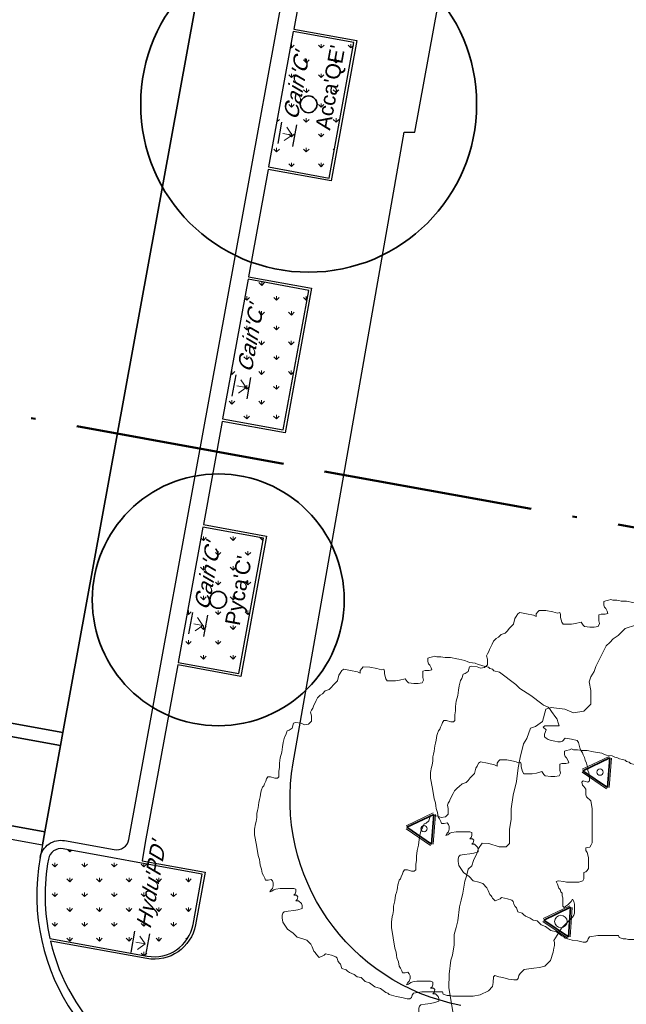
# Model space of a CAD drawing. Extents: x 131293 to 132236, y 397713 to 398701.
# Tile 57 of 63: x 131683 to 131697, y 398572 to 398595. Entities that reach past the tile are written whole.
import ezdxf
from ezdxf.enums import TextEntityAlignment as Align

# ---------------------------------------------------------------- set-up
doc = ezdxf.new("R2010")
doc.units = 0
doc.linetypes.add('AL-BLADSCHEIDING', pattern=[13, 5, -1, 0, -1, 5, -1])
for name, color, linetype, lineweight in [('B-boom @ 0.2', 7, 'Continuous', 18), ('N-GR-boom @ 0.2', 3, 'Continuous', 35), ('N-GR-boombescherming @ 0.2', 2, 'Continuous', 25), ('N-GR-boomsoort', 3, 'Continuous', 35), ('N-GR-plantsoentekst @ 0.2', 190, 'Continuous', 25), ('X-AL-bladscheiding', 4, 'AL-BLADSCHEIDING', 50)]:
    doc.layers.add(name, color=color, linetype=linetype, lineweight=lineweight)
doc.layers.add('N-GR-open arcering sierplantsoen', color=7, linetype='Continuous', lineweight=5, true_color=0x54ab6a)
doc.layers.add('X-AL-contourlijnen', color=30, linetype='Continuous', plot=False)
doc.styles.add('CS Annotative', font='arial.ttf')
pattern_1 = [(90, (136736.54788, 397135.2811), (-0.35355339, 0.35355339), [0.09375, -0.61335678]), (45, (136736.5479, 397135.2811), (-0.35355339, 0.35355339), [0.09375, -0.40625]), (135, (136736.5479, 397135.2811), (-0.35355339, -0.35355339), [0.09375, -0.40625])]

# ---------------------------------------------------------------- blocks, each defined once
blk = doc.blocks.new('*U142')
for radius in [15, 1]:
    blk.add_circle((0, 0), radius)
at = {"layer": 'N-GR-boomsoort', "style": 'CS Annotative'}
blk.add_attdef('SOORT', text='', height=1.8, dxfattribs=at).set_placement((-2.66, -2.17), align=Align.MIDDLE_LEFT)
blk = doc.blocks.new('*U141')
for radius in [20, 1]:
    blk.add_circle((0, 0), radius)
at = {"layer": 'N-GR-boomsoort', "style": 'CS Annotative'}
blk.add_attdef('SOORT', text='', height=1.8, dxfattribs=at).set_placement((-2.66, -2.17), align=Align.MIDDLE_LEFT)
blk = doc.blocks.new('*U169')
blk.add_lwpolyline([(-17.45, 6), (-17.78, 6), (-18.27, 6.16), (-18.6, 6.16), (-18.76, 5.92), (-18.84, 5.67), (-19.01, 5.34), (-19.09, 5.1), (-19.25, 4.93), (-19.34, 4.61), (-19.42, 4.36), (-19.46, 4.07), (-19.5, 3.79), (-19.58, 3.46), (-19.67, 3.13), (-19.75, 2.48), (-19.83, 2.15), (-19.92, 1.82), (-19.92, 1.33), (-20, 0.84), (-20.08, 0.59), (-20.17, -0.06), (-20.17, -0.72), (-19.96, -1.95), (-19.76, -3.18), (-19.6, -3.67), (-19.56, -4), (-19.52, -4.33), (-19.35, -4.82), (-19.27, -5.31), (-19.11, -5.56), (-18.95, -5.89), (-18.87, -6.13), (-18.54, -6.13), (-18.21, -6.05), (-18.05, -6.22), (-17.96, -6.46), (-17.96, -6.79), (-18.05, -7.12), (-18.21, -7.28), (-18.38, -7.53), (-18.13, -7.45), (-17.88, -7.28), (-17.64, -7.2), (-17.15, -7.12), (-16.41, -7.12), (-16, -7.12), (-15.51, -7.12), (-15.26, -7.21), (-15.26, -7.53), (-15.34, -7.78), (-15.51, -7.94), (-15.18, -7.94), (-15.02, -8.11), (-15.1, -8.44), (-15.26, -8.6), (-14.94, -8.6), (-14.61, -8.93), (-14.53, -9.17), (-14.53, -9.5), (-15.02, -9.66), (-15.51, -9.75), (-16.17, -9.83), (-16.66, -9.91), (-16.82, -10.07), (-16.91, -10.32), (-16.91, -10.64), (-16.82, -11.14), (-16.25, -11.96), (-15.6, -12.45), (-15.11, -12.94), (-14.45, -13.11), (-13.96, -13.27), (-13.47, -13.77), (-13.31, -14.09), (-13.14, -14.59), (-12.98, -14.75), (-12.9, -14.87), (-12.82, -15), (-12.49, -15.33), (-11.91, -15.08), (-11.75, -14.92), (-11.38, -15), (-11.01, -15.08), (-10.52, -15.25), (-10.36, -15.41), (-10.28, -15.74), (-10.11, -15.99), (-9.95, -16.15), (-9.79, -16.64), (-9.29, -16.81), (-9.13, -16.97), (-8.89, -17.14), (-8.6, -17.26), (-8.31, -17.38), (-7.98, -17.63), (-7.49, -17.71), (-7, -18.2), (-6.51, -18.37), (-5.86, -18.86), (-5.2, -19.03), (-4.55, -19.52), (-4.3, -19.6), (-4.14, -19.77), (-3.32, -20.01), (-2.66, -20.1), (-2.33, -20.18), (-2.01, -20.26), (-1.68, -20.26), (-1.51, -20.1), (-1.43, -19.85), (-1.27, -19.61), (-0.28, -19.45), (2.18, -19.45), (2.26, -19.7), (2.75, -19.86), (3.08, -19.86), (3.4, -19.95), (5.86, -19.95), (6.68, -19.79), (7.67, -19.3), (8.16, -18.81), (8.24, -18.31), (8.25, -17.66), (8.41, -17.5), (8.9, -17.66), (9.39, -17.74), (10.05, -17.91), (10.7, -17.99), (11.03, -17.99), (11.2, -17.83), (11.28, -17.5), (11.44, -17.26), (11.94, -16.76), (12.76, -16.64), (13.08, -16.6), (13.74, -16.52), (14.4, -16.36), (15.06, -15.7), (15.38, -14.72), (15.47, -14.23), (15.55, -13.9), (15.55, -13.57), (15.47, -13.33), (16.04, -12.35), (16.37, -11.85), (17.68, -10.55), (17.85, -10.3), (17.93, -10.05), (17.93, -8.99), (17.85, -8.66), (17.69, -8.41), (17.52, -8.66), (17.11, -9.07), (16.87, -9.23), (16.7, -9.4), (16.54, -9.23), (16.54, -8.25), (16.46, -8), (16.46, -7.67), (16.3, -7.51), (16.22, -7.26), (16.05, -7.1), (15.89, -6.61), (15.73, -6.28), (15.97, -6.2), (16.63, -6.28), (16.95, -6.36), (18.43, -6.37), (18.92, -6.2), (19.01, -5.96), (19.01, -5.63), (19.01, -5.22), (19.25, -5.14), (19.42, -4.97), (19.58, -4.73), (19.58, -3.42), (19.42, -2.84), (19.26, -2.6), (19.26, -2.27), (19.75, -2.19), (19.91, -1.94), (20, -1.7), (20, 2.4), (19.84, 3.3), (19.35, 3.8), (19.27, 4.04), (19.27, 4.7), (19.03, 5.03), (18.86, 5.19), (18.78, 5.52), (18.94, 5.68), (19.52, 5.52), (19.68, 5.68), (19.68, 6.34), (19.64, 6.5), (19.6, 6.66), (19.52, 6.91), (19.52, 7.24), (19.44, 7.48), (19.36, 7.81), (19.19, 8.14), (19.11, 8.47), (18.95, 8.8), (18.87, 9.04), (18.71, 9.29), (18.54, 9.62), (18.38, 10.27), (18.22, 10.52), (17.56, 10.68), (16.82, 10.77), (16.49, 10.44), (16.25, 10.36), (15.92, 10.36), (15.59, 10.44), (15.02, 10.53), (14.77, 10.61), (14.53, 10.77), (14.36, 10.94), (14.36, 11.26), (14.53, 11.76), (14.2, 12.08), (14.37, 12.25), (16.09, 12.24), (15.93, 12.74), (15.84, 13.06), (15.68, 13.23), (15.19, 13.97), (14.94, 14.3), (14.78, 14.46), (14.21, 14.71), (14.04, 14.87), (12.73, 15.86), (11.42, 16.68), (10.93, 17.17), (8.97, 18.65), (8.31, 18.82), (8.15, 18.98), (7.82, 19.06), (7.66, 19.23), (7.33, 19.31), (7, 19.39), (6.76, 19.48), (6.43, 19.56), (6.1, 19.72), (5.45, 19.81), (5.2, 19.89), (4.87, 20.05), (4.14, 20.18), (3.89, 20.22), (3.15, 20.38), (2.82, 20.38), (2.5, 20.38), (2.25, 20.43), (2, 20.47), (1.51, 20.47), (1.27, 20.55), (1.02, 20.47), (0.69, 20.39), (0.45, 20.31), (0.45, 19.9), (0.53, 19.65), (0.69, 19.49), (0.85, 19.16), (0.94, 18.91), (0.61, 18.83), (0.36, 18.83), (0.12, 18.83), (-0.13, 18.75), (-0.13, 18.01), (-0.05, 17.69), (-0.21, 17.36), (-0.71, 17.28), (-1.2, 17.28), (-1.85, 17.36), (-2.02, 17.52), (-2.26, 17.85), (-2.92, 17.69), (-3.41, 17.61), (-4.39, 17.61), (-4.56, 17.86), (-4.72, 18.43), (-4.72, 18.76), (-4.8, 19), (-5.05, 18.92), (-5.33, 19.01), (-5.62, 19.09), (-6.44, 19.25), (-7.26, 19.26), (-7.42, 19.09), (-7.59, 18.85), (-7.59, 18.52), (-7.92, 18.68), (-8.74, 18.85), (-9.56, 19.01), (-9.8, 18.85), (-9.97, 18.52), (-10.13, 18.28), (-10.3, 17.62), (-10.79, 17.13), (-11.04, 16.8), (-11.28, 16.56), (-11.77, 16.4), (-12.1, 16.07), (-12.35, 15.9), (-12.51, 15.74), (-12.68, 15.58), (-12.84, 15.25), (-13.17, 14.59), (-13.25, 14.35), (-13.42, 14.1), (-13.5, 13.86), (-13.42, 13.45), (-13.42, 12.79), (-13.75, 12.46), (-14.24, 12.38), (-14.65, 12.55), (-15.31, 12.63), (-15.55, 12.55), (-15.72, 11.98), (-16.05, 11.73), (-16.29, 11.65), (-16.46, 11.16), (-16.62, 10.91), (-16.78, 10.26), (-16.87, 9.76), (-16.95, 9.11), (-17.12, 8.45), (-17.2, 7.8), (-17.2, 7.31), (-17.28, 6.81), (-17.28, 6.16), (-17.45, 6)])
at = {"lineweight": 18}
blk.add_circle((0, 0), 0.375, dxfattribs=at)
blk = doc.blocks.new('CS Boombescherming')
at = {"lineweight": 5}
for p, q in [((-2.11, 0.34), (1.07, 1.88)), ((1.09, -1.84), (1.36, 1.68)), ((-2.14, 0), (0.78, -1.99))]:
    blk.add_line(p, q, dxfattribs=at)
at = {"lineweight": 35}
for p, q in [((-2.03, 0.16), (1.16, 1.7)), ((0.9, -1.83), (1.16, 1.7)), ((-2.03, 0.16), (0.9, -1.83))]:
    blk.add_line(p, q, dxfattribs=at)
blk = doc.blocks.new('*U162')
blk.add_lwpolyline([(-17.45, 6), (-17.78, 6), (-18.27, 6.16), (-18.6, 6.16), (-18.76, 5.92), (-18.84, 5.67), (-19.01, 5.34), (-19.09, 5.1), (-19.25, 4.93), (-19.34, 4.61), (-19.42, 4.36), (-19.46, 4.07), (-19.5, 3.79), (-19.58, 3.46), (-19.67, 3.13), (-19.75, 2.48), (-19.83, 2.15), (-19.92, 1.82), (-19.92, 1.33), (-20, 0.84), (-20.08, 0.59), (-20.17, -0.06), (-20.17, -0.72), (-19.96, -1.95), (-19.76, -3.18), (-19.6, -3.67), (-19.56, -4), (-19.52, -4.33), (-19.35, -4.82), (-19.27, -5.31), (-19.11, -5.56), (-18.95, -5.89), (-18.87, -6.13), (-18.54, -6.13), (-18.21, -6.05), (-18.05, -6.22), (-17.96, -6.46), (-17.96, -6.79), (-18.05, -7.12), (-18.21, -7.28), (-18.38, -7.53), (-18.13, -7.45), (-17.88, -7.28), (-17.64, -7.2), (-17.15, -7.12), (-16.41, -7.12), (-16, -7.12), (-15.51, -7.12), (-15.26, -7.21), (-15.26, -7.53), (-15.34, -7.78), (-15.51, -7.94), (-15.18, -7.94), (-15.02, -8.11), (-15.1, -8.44), (-15.26, -8.6), (-14.94, -8.6), (-14.61, -8.93), (-14.53, -9.17), (-14.53, -9.5), (-15.02, -9.66), (-15.51, -9.75), (-16.17, -9.83), (-16.66, -9.91), (-16.82, -10.07), (-16.91, -10.32), (-16.91, -10.64), (-16.82, -11.14), (-16.25, -11.96), (-15.6, -12.45), (-15.11, -12.94), (-14.45, -13.11), (-13.96, -13.27), (-13.47, -13.77), (-13.31, -14.09), (-13.14, -14.59), (-12.98, -14.75), (-12.9, -14.87), (-12.82, -15), (-12.49, -15.33), (-11.91, -15.08), (-11.75, -14.92), (-11.38, -15), (-11.01, -15.08), (-10.52, -15.25), (-10.36, -15.41), (-10.28, -15.74), (-10.11, -15.99), (-9.95, -16.15), (-9.79, -16.64), (-9.29, -16.81), (-9.13, -16.97), (-8.89, -17.14), (-8.6, -17.26), (-8.31, -17.38), (-7.98, -17.63), (-7.49, -17.71), (-7, -18.2), (-6.51, -18.37), (-5.86, -18.86), (-5.2, -19.03), (-4.55, -19.52), (-4.3, -19.6), (-4.14, -19.77), (-3.32, -20.01), (-2.66, -20.1), (-2.33, -20.18), (-2.01, -20.26), (-1.68, -20.26), (-1.51, -20.1), (-1.43, -19.85), (-1.27, -19.61), (-0.28, -19.45), (2.18, -19.45), (2.26, -19.7), (2.75, -19.86), (3.08, -19.86), (3.4, -19.95), (5.86, -19.95), (6.68, -19.79), (7.67, -19.3), (8.16, -18.81), (8.24, -18.31), (8.25, -17.66), (8.41, -17.5), (8.9, -17.66), (9.39, -17.74), (10.05, -17.91), (10.7, -17.99), (11.03, -17.99), (11.2, -17.83), (11.28, -17.5), (11.44, -17.26), (11.94, -16.76), (12.76, -16.64), (13.08, -16.6), (13.74, -16.52), (14.4, -16.36), (15.06, -15.7), (15.38, -14.72), (15.47, -14.23), (15.55, -13.9), (15.55, -13.57), (15.47, -13.33), (16.04, -12.35), (16.37, -11.85), (17.68, -10.55), (17.85, -10.3), (17.93, -10.05), (17.93, -8.99), (17.85, -8.66), (17.69, -8.41), (17.52, -8.66), (17.11, -9.07), (16.87, -9.23), (16.7, -9.4), (16.54, -9.23), (16.54, -8.25), (16.46, -8), (16.46, -7.67), (16.3, -7.51), (16.22, -7.26), (16.05, -7.1), (15.89, -6.61), (15.73, -6.28), (15.97, -6.2), (16.63, -6.28), (16.95, -6.36), (18.43, -6.37), (18.92, -6.2), (19.01, -5.96), (19.01, -5.63), (19.01, -5.22), (19.25, -5.14), (19.42, -4.97), (19.58, -4.73), (19.58, -3.42), (19.42, -2.84), (19.26, -2.6), (19.26, -2.27), (19.75, -2.19), (19.91, -1.94), (20, -1.7), (20, 2.4), (19.84, 3.3), (19.35, 3.8), (19.27, 4.04), (19.27, 4.7), (19.03, 5.03), (18.86, 5.19), (18.78, 5.52), (18.94, 5.68), (19.52, 5.52), (19.68, 5.68), (19.68, 6.34), (19.64, 6.5), (19.6, 6.66), (19.52, 6.91), (19.52, 7.24), (19.44, 7.48), (19.36, 7.81), (19.19, 8.14), (19.11, 8.47), (18.95, 8.8), (18.87, 9.04), (18.71, 9.29), (18.54, 9.62), (18.38, 10.27), (18.22, 10.52), (17.56, 10.68), (16.82, 10.77), (16.49, 10.44), (16.25, 10.36), (15.92, 10.36), (15.59, 10.44), (15.02, 10.53), (14.77, 10.61), (14.53, 10.77), (14.36, 10.94), (14.36, 11.26), (14.53, 11.76), (14.2, 12.08), (14.37, 12.25), (16.09, 12.24), (15.93, 12.74), (15.84, 13.06), (15.68, 13.23), (15.19, 13.97), (14.94, 14.3), (14.78, 14.46), (14.21, 14.71), (14.04, 14.87), (12.73, 15.86), (11.42, 16.68), (10.93, 17.17), (8.97, 18.65), (8.31, 18.82), (8.15, 18.98), (7.82, 19.06), (7.66, 19.23), (7.33, 19.31), (7, 19.39), (6.76, 19.48), (6.43, 19.56), (6.1, 19.72), (5.45, 19.81), (5.2, 19.89), (4.87, 20.05), (4.14, 20.18), (3.89, 20.22), (3.15, 20.38), (2.82, 20.38), (2.5, 20.38), (2.25, 20.43), (2, 20.47), (1.51, 20.47), (1.27, 20.55), (1.02, 20.47), (0.69, 20.39), (0.45, 20.31), (0.45, 19.9), (0.53, 19.65), (0.69, 19.49), (0.85, 19.16), (0.94, 18.91), (0.61, 18.83), (0.36, 18.83), (0.12, 18.83), (-0.13, 18.75), (-0.13, 18.01), (-0.05, 17.69), (-0.21, 17.36), (-0.71, 17.28), (-1.2, 17.28), (-1.85, 17.36), (-2.02, 17.52), (-2.26, 17.85), (-2.92, 17.69), (-3.41, 17.61), (-4.39, 17.61), (-4.56, 17.86), (-4.72, 18.43), (-4.72, 18.76), (-4.8, 19), (-5.05, 18.92), (-5.33, 19.01), (-5.62, 19.09), (-6.44, 19.25), (-7.26, 19.26), (-7.42, 19.09), (-7.59, 18.85), (-7.59, 18.52), (-7.92, 18.68), (-8.74, 18.85), (-9.56, 19.01), (-9.8, 18.85), (-9.97, 18.52), (-10.13, 18.28), (-10.3, 17.62), (-10.79, 17.13), (-11.04, 16.8), (-11.28, 16.56), (-11.77, 16.4), (-12.1, 16.07), (-12.35, 15.9), (-12.51, 15.74), (-12.68, 15.58), (-12.84, 15.25), (-13.17, 14.59), (-13.25, 14.35), (-13.42, 14.1), (-13.5, 13.86), (-13.42, 13.45), (-13.42, 12.79), (-13.75, 12.46), (-14.24, 12.38), (-14.65, 12.55), (-15.31, 12.63), (-15.55, 12.55), (-15.72, 11.98), (-16.05, 11.73), (-16.29, 11.65), (-16.46, 11.16), (-16.62, 10.91), (-16.78, 10.26), (-16.87, 9.76), (-16.95, 9.11), (-17.12, 8.45), (-17.2, 7.8), (-17.2, 7.31), (-17.28, 6.81), (-17.28, 6.16), (-17.45, 6)])
at = {"lineweight": 18}
blk.add_circle((0, 0), 0.375, dxfattribs=at)
blk = doc.blocks.new('*U163')
blk.add_lwpolyline([(-17.45, 6), (-17.78, 6), (-18.27, 6.16), (-18.6, 6.16), (-18.76, 5.92), (-18.84, 5.67), (-19.01, 5.34), (-19.09, 5.1), (-19.25, 4.93), (-19.34, 4.61), (-19.42, 4.36), (-19.46, 4.07), (-19.5, 3.79), (-19.58, 3.46), (-19.67, 3.13), (-19.75, 2.48), (-19.83, 2.15), (-19.92, 1.82), (-19.92, 1.33), (-20, 0.84), (-20.08, 0.59), (-20.17, -0.06), (-20.17, -0.72), (-19.96, -1.95), (-19.76, -3.18), (-19.6, -3.67), (-19.56, -4), (-19.52, -4.33), (-19.35, -4.82), (-19.27, -5.31), (-19.11, -5.56), (-18.95, -5.89), (-18.87, -6.13), (-18.54, -6.13), (-18.21, -6.05), (-18.05, -6.22), (-17.96, -6.46), (-17.96, -6.79), (-18.05, -7.12), (-18.21, -7.28), (-18.38, -7.53), (-18.13, -7.45), (-17.88, -7.28), (-17.64, -7.2), (-17.15, -7.12), (-16.41, -7.12), (-16, -7.12), (-15.51, -7.12), (-15.26, -7.21), (-15.26, -7.53), (-15.34, -7.78), (-15.51, -7.94), (-15.18, -7.94), (-15.02, -8.11), (-15.1, -8.44), (-15.26, -8.6), (-14.94, -8.6), (-14.61, -8.93), (-14.53, -9.17), (-14.53, -9.5), (-15.02, -9.66), (-15.51, -9.75), (-16.17, -9.83), (-16.66, -9.91), (-16.82, -10.07), (-16.91, -10.32), (-16.91, -10.64), (-16.82, -11.14), (-16.25, -11.96), (-15.6, -12.45), (-15.11, -12.94), (-14.45, -13.11), (-13.96, -13.27), (-13.47, -13.77), (-13.31, -14.09), (-13.14, -14.59), (-12.98, -14.75), (-12.9, -14.87), (-12.82, -15), (-12.49, -15.33), (-11.91, -15.08), (-11.75, -14.92), (-11.38, -15), (-11.01, -15.08), (-10.52, -15.25), (-10.36, -15.41), (-10.28, -15.74), (-10.11, -15.99), (-9.95, -16.15), (-9.79, -16.64), (-9.29, -16.81), (-9.13, -16.97), (-8.89, -17.14), (-8.6, -17.26), (-8.31, -17.38), (-7.98, -17.63), (-7.49, -17.71), (-7, -18.2), (-6.51, -18.37), (-5.86, -18.86), (-5.2, -19.03), (-4.55, -19.52), (-4.3, -19.6), (-4.14, -19.77), (-3.32, -20.01), (-2.66, -20.1), (-2.33, -20.18), (-2.01, -20.26), (-1.68, -20.26), (-1.51, -20.1), (-1.43, -19.85), (-1.27, -19.61), (-0.28, -19.45), (2.18, -19.45), (2.26, -19.7), (2.75, -19.86), (3.08, -19.86), (3.4, -19.95), (5.86, -19.95), (6.68, -19.79), (7.67, -19.3), (8.16, -18.81), (8.24, -18.31), (8.25, -17.66), (8.41, -17.5), (8.9, -17.66), (9.39, -17.74), (10.05, -17.91), (10.7, -17.99), (11.03, -17.99), (11.2, -17.83), (11.28, -17.5), (11.44, -17.26), (11.94, -16.76), (12.76, -16.64), (13.08, -16.6), (13.74, -16.52), (14.4, -16.36), (15.06, -15.7), (15.38, -14.72), (15.47, -14.23), (15.55, -13.9), (15.55, -13.57), (15.47, -13.33), (16.04, -12.35), (16.37, -11.85), (17.68, -10.55), (17.85, -10.3), (17.93, -10.05), (17.93, -8.99), (17.85, -8.66), (17.69, -8.41), (17.52, -8.66), (17.11, -9.07), (16.87, -9.23), (16.7, -9.4), (16.54, -9.23), (16.54, -8.25), (16.46, -8), (16.46, -7.67), (16.3, -7.51), (16.22, -7.26), (16.05, -7.1), (15.89, -6.61), (15.73, -6.28), (15.97, -6.2), (16.63, -6.28), (16.95, -6.36), (18.43, -6.37), (18.92, -6.2), (19.01, -5.96), (19.01, -5.63), (19.01, -5.22), (19.25, -5.14), (19.42, -4.97), (19.58, -4.73), (19.58, -3.42), (19.42, -2.84), (19.26, -2.6), (19.26, -2.27), (19.75, -2.19), (19.91, -1.94), (20, -1.7), (20, 2.4), (19.84, 3.3), (19.35, 3.8), (19.27, 4.04), (19.27, 4.7), (19.03, 5.03), (18.86, 5.19), (18.78, 5.52), (18.94, 5.68), (19.52, 5.52), (19.68, 5.68), (19.68, 6.34), (19.64, 6.5), (19.6, 6.66), (19.52, 6.91), (19.52, 7.24), (19.44, 7.48), (19.36, 7.81), (19.19, 8.14), (19.11, 8.47), (18.95, 8.8), (18.87, 9.04), (18.71, 9.29), (18.54, 9.62), (18.38, 10.27), (18.22, 10.52), (17.56, 10.68), (16.82, 10.77), (16.49, 10.44), (16.25, 10.36), (15.92, 10.36), (15.59, 10.44), (15.02, 10.53), (14.77, 10.61), (14.53, 10.77), (14.36, 10.94), (14.36, 11.26), (14.53, 11.76), (14.2, 12.08), (14.37, 12.25), (16.09, 12.24), (15.93, 12.74), (15.84, 13.06), (15.68, 13.23), (15.19, 13.97), (14.94, 14.3), (14.78, 14.46), (14.21, 14.71), (14.04, 14.87), (12.73, 15.86), (11.42, 16.68), (10.93, 17.17), (8.97, 18.65), (8.31, 18.82), (8.15, 18.98), (7.82, 19.06), (7.66, 19.23), (7.33, 19.31), (7, 19.39), (6.76, 19.48), (6.43, 19.56), (6.1, 19.72), (5.45, 19.81), (5.2, 19.89), (4.87, 20.05), (4.14, 20.18), (3.89, 20.22), (3.15, 20.38), (2.82, 20.38), (2.5, 20.38), (2.25, 20.43), (2, 20.47), (1.51, 20.47), (1.27, 20.55), (1.02, 20.47), (0.69, 20.39), (0.45, 20.31), (0.45, 19.9), (0.53, 19.65), (0.69, 19.49), (0.85, 19.16), (0.94, 18.91), (0.61, 18.83), (0.36, 18.83), (0.12, 18.83), (-0.13, 18.75), (-0.13, 18.01), (-0.05, 17.69), (-0.21, 17.36), (-0.71, 17.28), (-1.2, 17.28), (-1.85, 17.36), (-2.02, 17.52), (-2.26, 17.85), (-2.92, 17.69), (-3.41, 17.61), (-4.39, 17.61), (-4.56, 17.86), (-4.72, 18.43), (-4.72, 18.76), (-4.8, 19), (-5.05, 18.92), (-5.33, 19.01), (-5.62, 19.09), (-6.44, 19.25), (-7.26, 19.26), (-7.42, 19.09), (-7.59, 18.85), (-7.59, 18.52), (-7.92, 18.68), (-8.74, 18.85), (-9.56, 19.01), (-9.8, 18.85), (-9.97, 18.52), (-10.13, 18.28), (-10.3, 17.62), (-10.79, 17.13), (-11.04, 16.8), (-11.28, 16.56), (-11.77, 16.4), (-12.1, 16.07), (-12.35, 15.9), (-12.51, 15.74), (-12.68, 15.58), (-12.84, 15.25), (-13.17, 14.59), (-13.25, 14.35), (-13.42, 14.1), (-13.5, 13.86), (-13.42, 13.45), (-13.42, 12.79), (-13.75, 12.46), (-14.24, 12.38), (-14.65, 12.55), (-15.31, 12.63), (-15.55, 12.55), (-15.72, 11.98), (-16.05, 11.73), (-16.29, 11.65), (-16.46, 11.16), (-16.62, 10.91), (-16.78, 10.26), (-16.87, 9.76), (-16.95, 9.11), (-17.12, 8.45), (-17.2, 7.8), (-17.2, 7.31), (-17.28, 6.81), (-17.28, 6.16), (-17.45, 6)])
at = {"lineweight": 18}
blk.add_circle((0, 0), 0.75, dxfattribs=at)
blk = doc.blocks.new('*U165')
blk.add_lwpolyline([(-43.62, 14.99), (-44.44, 14.99), (-45.67, 15.4), (-46.49, 15.41), (-46.9, 14.79), (-47.11, 14.18), (-47.52, 13.36), (-47.72, 12.74), (-48.14, 12.33), (-48.34, 11.51), (-48.55, 10.9), (-48.65, 10.18), (-48.76, 9.46), (-48.96, 8.65), (-49.17, 7.83), (-49.38, 6.19), (-49.58, 5.37), (-49.79, 4.55), (-49.79, 3.32), (-50, 2.09), (-50.2, 1.48), (-50.41, -0.16), (-50.42, -1.8), (-49.91, -4.88), (-49.4, -7.95), (-49, -9.18), (-48.89, -10), (-48.79, -10.82), (-48.38, -12.05), (-48.18, -13.28), (-47.77, -13.9), (-47.37, -14.72), (-47.16, -15.33), (-46.34, -15.33), (-45.52, -15.13), (-45.11, -15.54), (-44.91, -16.16), (-44.91, -16.98), (-45.12, -17.8), (-45.53, -18.2), (-45.94, -18.82), (-45.32, -18.62), (-44.71, -18.21), (-44.09, -18), (-42.86, -17.8), (-41.02, -17.8), (-39.99, -17.8), (-38.77, -17.81), (-38.15, -18.01), (-38.15, -18.83), (-38.36, -19.45), (-38.77, -19.86), (-37.95, -19.86), (-37.54, -20.27), (-37.75, -21.09), (-38.16, -21.5), (-37.34, -21.5), (-36.52, -22.32), (-36.32, -22.94), (-36.32, -23.75), (-37.55, -24.16), (-38.78, -24.37), (-40.42, -24.57), (-41.65, -24.77), (-42.06, -25.18), (-42.26, -25.79), (-42.27, -26.61), (-42.06, -27.84), (-40.63, -29.89), (-38.99, -31.13), (-37.77, -32.36), (-36.13, -32.77), (-34.9, -33.19), (-33.67, -34.42), (-33.26, -35.24), (-32.86, -36.47), (-32.45, -36.88), (-32.24, -37.18), (-32.04, -37.49), (-31.22, -38.31), (-29.78, -37.7), (-29.37, -37.29), (-28.45, -37.5), (-27.53, -37.71), (-26.3, -38.12), (-25.89, -38.53), (-25.69, -39.35), (-25.28, -39.96), (-24.87, -40.37), (-24.46, -41.61), (-23.24, -42.02), (-22.83, -42.43), (-22.21, -42.84), (-21.5, -43.15), (-20.78, -43.46), (-19.96, -44.07), (-18.73, -44.28), (-17.5, -45.51), (-16.28, -45.92), (-14.64, -47.16), (-13, -47.57), (-11.36, -48.8), (-10.75, -49.01), (-10.34, -49.42), (-8.29, -50.04), (-6.65, -50.24), (-5.83, -50.45), (-5.02, -50.66), (-4.19, -50.66), (-3.78, -50.25), (-3.58, -49.64), (-3.17, -49.02), (-0.71, -48.62), (5.44, -48.63), (5.64, -49.24), (6.87, -49.65), (7.69, -49.66), (8.51, -49.86), (14.66, -49.88), (16.71, -49.47), (19.17, -48.24), (20.4, -47.02), (20.61, -45.79), (20.61, -44.15), (21.02, -43.74), (22.25, -44.15), (23.48, -44.36), (25.12, -44.77), (26.76, -44.98), (27.58, -44.98), (27.99, -44.57), (28.2, -43.75), (28.61, -43.14), (29.84, -41.91), (31.89, -41.61), (32.71, -41.51), (34.35, -41.3), (35.99, -40.9), (37.64, -39.26), (38.45, -36.8), (38.66, -35.57), (38.87, -34.76), (38.87, -33.94), (38.67, -33.32), (40.1, -30.87), (40.93, -29.64), (44.21, -26.36), (44.62, -25.75), (44.83, -25.14), (44.83, -22.47), (44.63, -21.65), (44.22, -21.04), (43.81, -21.65), (42.78, -22.67), (42.17, -23.08), (41.76, -23.49), (41.35, -23.08), (41.35, -20.62), (41.15, -20), (41.15, -19.19), (40.74, -18.78), (40.54, -18.16), (40.13, -17.75), (39.72, -16.52), (39.31, -15.7), (39.93, -15.49), (41.57, -15.7), (42.39, -15.91), (46.08, -15.92), (47.31, -15.51), (47.51, -14.89), (47.51, -14.07), (47.52, -13.05), (48.13, -12.85), (48.54, -12.44), (48.95, -11.82), (48.96, -8.54), (48.55, -7.11), (48.14, -6.49), (48.14, -5.67), (49.37, -5.47), (49.78, -4.86), (49.99, -4.24), (50.01, 6), (49.6, 8.26), (48.38, 9.49), (48.17, 10.1), (48.18, 11.74), (47.56, 12.56), (47.15, 12.98), (46.95, 13.8), (47.36, 14.2), (48.79, 13.79), (49.21, 14.2), (49.21, 15.84), (49.11, 16.25), (49, 16.66), (48.8, 17.28), (48.8, 18.09), (48.6, 18.71), (48.4, 19.53), (47.99, 20.35), (47.78, 21.17), (47.38, 21.99), (47.17, 22.61), (46.76, 23.22), (46.35, 24.04), (45.95, 25.68), (45.54, 26.3), (43.9, 26.71), (42.06, 26.92), (41.24, 26.1), (40.62, 25.9), (39.8, 25.9), (38.98, 26.11), (37.55, 26.31), (36.93, 26.52), (36.32, 26.93), (35.91, 27.34), (35.91, 28.16), (36.32, 29.39), (35.51, 30.21), (35.92, 30.62), (40.22, 30.61), (39.81, 31.84), (39.61, 32.66), (39.2, 33.07), (37.97, 34.92), (37.36, 35.74), (36.95, 36.15), (35.52, 36.77), (35.11, 37.18), (31.83, 39.64), (28.56, 41.7), (27.33, 42.93), (22.42, 46.63), (20.78, 47.04), (20.37, 47.45), (19.55, 47.66), (19.14, 48.07), (18.33, 48.28), (17.51, 48.48), (16.89, 48.69), (16.07, 48.89), (15.25, 49.31), (13.61, 49.51), (13, 49.72), (12.18, 50.13), (10.34, 50.44), (9.72, 50.55), (7.88, 50.96), (7.06, 50.96), (6.24, 50.96), (5.63, 51.07), (5.01, 51.17), (3.78, 51.17), (3.17, 51.38), (2.55, 51.17), (1.73, 50.97), (1.12, 50.77), (1.12, 49.74), (1.32, 49.13), (1.73, 48.72), (2.14, 47.9), (2.34, 47.28), (1.52, 47.08), (0.9, 47.08), (0.29, 47.08), (-0.32, 46.88), (-0.33, 45.03), (-0.12, 44.21), (-0.54, 43.39), (-1.77, 43.19), (-3, 43.19), (-4.63, 43.4), (-5.04, 43.81), (-5.66, 44.63), (-7.3, 44.23), (-8.53, 44.02), (-10.99, 44.03), (-11.39, 44.64), (-11.8, 46.08), (-11.8, 46.9), (-12, 47.51), (-12.62, 47.31), (-13.34, 47.52), (-14.05, 47.72), (-16.1, 48.14), (-18.15, 48.14), (-18.56, 47.73), (-18.97, 47.11), (-18.98, 46.3), (-19.79, 46.71), (-21.84, 47.12), (-23.89, 47.53), (-24.51, 47.12), (-24.92, 46.31), (-25.33, 45.69), (-25.74, 44.05), (-26.97, 42.83), (-27.59, 42.01), (-28.2, 41.4), (-29.44, 40.99), (-30.26, 40.17), (-30.87, 39.76), (-31.28, 39.35), (-31.69, 38.94), (-32.1, 38.12), (-32.93, 36.49), (-33.13, 35.87), (-33.54, 35.26), (-33.75, 34.64), (-33.55, 33.62), (-33.55, 31.98), (-34.37, 31.16), (-35.6, 30.96), (-36.63, 31.37), (-38.26, 31.58), (-38.88, 31.37), (-39.29, 29.94), (-40.11, 29.33), (-40.73, 29.12), (-41.14, 27.89), (-41.55, 27.28), (-41.96, 25.64), (-42.17, 24.41), (-42.38, 22.77), (-42.79, 21.13), (-43, 19.5), (-43, 18.27), (-43.21, 17.04), (-43.21, 15.4), (-43.62, 14.99)])
at = {"lineweight": 18}
blk.add_circle((0, 0), 1.5, dxfattribs=at)
blk = doc.blocks.new('CS Plantsoentekst')
at = {"linetype": 'Continuous', "lineweight": 18}
for q in [(-2.6, 0.23), (-1.8, 0.56), (-1, 0.23)]:
    blk.add_line((-1.8, -0.56), q, dxfattribs=at)
at = {"flags": 128}
for points in [[(-3.1, 0.9), (-0.5, 0.9)], [(-3.1, -0.9), (-0.5, -0.9)]]:
    blk.add_lwpolyline(points, dxfattribs=at)
at = {"style": 'CS Annotative', "oblique": 20}
blk.add_attdef('Plantsoensoort', text='', height=1.8, dxfattribs=at).set_placement((0, 0), align=Align.MIDDLE_LEFT)

msp = doc.modelspace()

# ---------------------------------------------------------------- hatches: boundary and pattern name
at = {"layer": 'N-GR-open arcering sierplantsoen'}
h = msp.add_hatch(dxfattribs=at)
h.set_pattern_fill('CS-SIERPLANTSOEN', color=256, scale=0.1, angle=359.9591)
h.set_pattern_definition([(89.959147, (136736.54788, 397135.2811), (-0.35330121, 0.353805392), [0.09375, -0.61335678]), (44.959147, (136736.5479, 397135.2811), (-0.35330121, 0.35380539), [0.09375, -0.40625]), (134.959147, (136736.5479, 397135.2811), (-0.35380539, -0.35330121), [0.09375, -0.40625])])
h.paths.add_polyline_path([(131690.684, 398594.588), (131689.241, 398594.851), (131688.653, 398591.624), (131690.096, 398591.361)])
h = msp.add_hatch(dxfattribs=at)
h.set_pattern_fill('CS-SIERPLANTSOEN', color=256, scale=0.1, angle=359.9591)
h.set_pattern_definition([(89.959147, (136736.54788, 397135.2811), (-0.35330121, 0.353805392), [0.09375, -0.61335678]), (44.959147, (136736.5479, 397135.2811), (-0.35330121, 0.35380539), [0.09375, -0.40625]), (134.959147, (136736.5479, 397135.2811), (-0.35380539, -0.35330121), [0.09375, -0.40625])])
h.paths.add_polyline_path([(131689.608, 398588.685), (131688.165, 398588.948), (131687.558, 398585.623), (131689.001, 398585.36)])
h = msp.add_hatch(dxfattribs=at)
h.set_pattern_fill('CS-SIERPLANTSOEN', color=256, scale=0.1)
h.set_pattern_definition(pattern_1)
h.paths.add_polyline_path([(131688.531, 398582.782), (131687.088, 398583.046), (131686.5, 398579.819), (131687.943, 398579.556)])
h = msp.add_hatch(dxfattribs=at)
h.set_pattern_fill('CS-SIERPLANTSOEN', color=256, scale=0.1)
h.set_pattern_definition(pattern_1)
edge = h.paths.add_edge_path()
edge.add_line((131687.071, 398574.775), (131685.627, 398575.038))
edge.add_line((131685.627, 398575.038), (131684.939, 398575.163))
edge.add_line((131684.939, 398575.163), (131683.758, 398575.379))
edge.add_arc((131683.704, 398575.084), 0.3, 79.6634, 169.6634)
edge.add_arc((131688.131, 398574.276), 4.8, 169.6634, 192.3965)
edge.add_line((131683.443, 398573.246), (131685.759, 398572.824))
edge.add_arc((131685.928, 398573.748), 0.94, 259.6726, 349.6634)
edge.add_line((131686.853, 398573.58), (131687.071, 398574.775))

# ---------------------------------------------------------------- linework, layer by layer
at = {"layer": 'X-AL-bladscheiding', "flags": 128}
msp.add_lwpolyline([(131625.542, 398596.08), (131737.706, 398575.704)], dxfattribs=at)
at = {"layer": 'X-AL-contourlijnen', "flags": 128}
for points in [[(131680.587, 398636.805), (131679.621, 398632.113), (131682.538, 398631.512, -0.407541), (131686.449, 398625.718), (131686.413, 398625.522), (131686.112, 398623.868), (131686.076, 398623.671), (131684.821, 398616.784), (131684.391, 398614.423), (131682.239, 398602.617), (131681.809, 398600.256), (131679.658, 398588.451), (131679.228, 398586.09), (131677.973, 398579.203), (131683.755, 398578.149), (131696.311, 398646.989)], [(131693.227, 398571.651, -0.410042), (131689.238, 398577.429), (131690.42, 398584.145), (131691.881, 398592.456), (131692.136, 398592.457), (131693.362, 398599.188), (131695.371, 398610.726), (131695.232, 398610.75), (131699.157, 398632.245), (131700.567, 398640.101)], [(131689.719, 398597.468), (131689.252, 398594.91), (131690.754, 398594.636), (131690.144, 398591.291), (131688.642, 398591.565), (131688.175, 398589.007), (131689.677, 398588.733), (131689.049, 398585.29), (131687.547, 398585.564), (131687.099, 398583.105), (131688.601, 398582.831), (131687.991, 398579.486), (131686.489, 398579.76), (131685.717, 398575.53), (131685.638, 398575.097), (131687.14, 398574.823), (131686.912, 398573.569, -0.414166), (131685.749, 398572.765), (131683.458, 398573.182, 0.297634), (131687.255, 398569.557)], [(131667.906, 398568.323), (131668.601, 398572.117), (131671.498, 398571.586, 0.414484), (131677.318, 398575.608), (131677.485, 398576.527), (131683.267, 398575.473), (131683.213, 398575.173, 0.413247), (131687.218, 398569.36)]]:
    msp.add_lwpolyline(points, format="xyb", dxfattribs=at)
for points in [[(131698.135, 398645.843, 0.414214), (131697.894, 398646.192), (131696.713, 398646.407, -0.414214), (131696.311, 398646.989), (131683.755, 398578.149), (131683.699, 398577.839), (131683.324, 398575.783), (131683.267, 398575.473), (131683.213, 398575.173, -0.414214), (131683.794, 398575.575), (131684.975, 398575.36, 0.414214), (131685.324, 398575.601)], [(131687.071, 398574.775), (131685.627, 398575.038), (131684.939, 398575.163), (131683.758, 398575.379, 0.414214), (131683.409, 398575.137, 0.099518), (131683.443, 398573.246), (131685.759, 398572.824, 0.414166), (131686.853, 398573.58)]]:
    msp.add_lwpolyline(points, format="xyb", close=True, dxfattribs=at)
for points in [[(131690.684, 398594.588), (131689.241, 398594.851), (131688.653, 398591.624), (131690.096, 398591.361)], [(131689.608, 398588.685), (131688.165, 398588.948), (131687.558, 398585.623), (131689.001, 398585.36)], [(131688.531, 398582.782), (131687.088, 398583.046), (131686.5, 398579.819), (131687.943, 398579.556)], [(131677.973, 398579.203), (131677.916, 398578.893), (131683.699, 398577.839), (131683.755, 398578.149)], [(131683.699, 398577.839), (131677.916, 398578.893), (131677.541, 398576.837), (131683.324, 398575.783)], [(131677.541, 398576.837), (131677.485, 398576.527), (131683.267, 398575.473), (131683.324, 398575.783)]]:
    msp.add_lwpolyline(points, close=True, dxfattribs=at)

# ---------------------------------------------------------------- block references
at = {"layer": 'B-boom @ 0.2', "xscale": 0.2, "yscale": 0.2, "zscale": 0.2}
for name, p in [('*U165', (131703.032, 398572.429)), ('*U162', (131696.545, 398577.207)), ('*U169', (131692.354, 398575.86)), ('*U163', (131695.612, 398573.648))]:
    msp.add_blockref(name, p, dxfattribs=at)
at = {"layer": 'N-GR-boom @ 0.2', "xscale": 0.2, "yscale": 0.2, "zscale": 0.2, "rotation": 79.7}
for name, p, values in [('*U141', (131689.606, 398593.117), {'SOORT': "Acca'QE'"}), ('*U142', (131687.453, 398581.312), {'SOORT': "Pyca'C'"})]:
    msp.add_blockref(name, p, dxfattribs=at).add_auto_attribs(values)
at = {"layer": 'N-GR-boombescherming @ 0.2', "xscale": 0.2, "yscale": 0.2, "zscale": 0.2}
for p in [(131696.545, 398577.207), (131692.354, 398575.86), (131695.612, 398573.648)]:
    msp.add_blockref('CS Boombescherming', p, dxfattribs=at)
at = {"layer": 'N-GR-plantsoentekst @ 0.2', "xscale": 0.2, "yscale": 0.2, "zscale": 0.2, "rotation": 79.70420456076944}
for p, values in [((131689.165, 398592.757), {'Plantsoensoort': "Cain'C'"}), ((131688.073, 398586.742), {'Plantsoensoort': "Cain'C'"}), ((131687.044, 398581.077), {'Plantsoensoort': "Cain'C'"}), ((131685.665, 398573.487), {'Plantsoensoort': "Hydu'PD'"})]:
    msp.add_blockref('CS Plantsoentekst', p, dxfattribs=at).add_auto_attribs(values)

doc.saveas('drawing.dxf')
